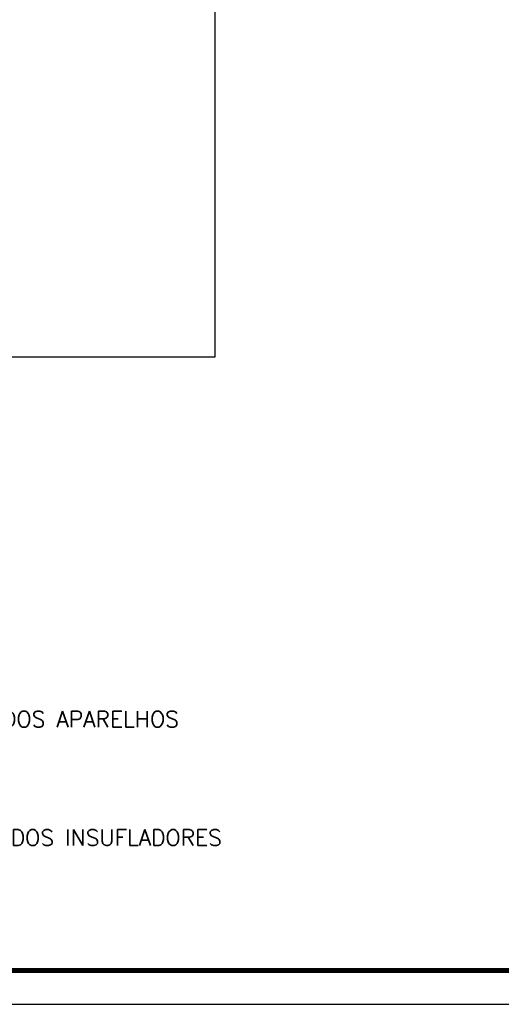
# Model space of a CAD drawing. Extents: x 40.7 to 137.4, y -250.8 to -221.5.
# Tile 202 of 256: x 76 to 80.8, y -250.8 to -241. Entities that reach past the tile are written whole.
import ezdxf

# ---------------------------------------------------------------- set-up
doc = ezdxf.new("R2010")
doc.units = 0
doc.header["$MEASUREMENT"] = 0
doc.layers.add('I-TEXTOS', color=2, linetype='CONTINUOUS', lineweight=25)
doc.layers.add('paredes1', color=8, linetype='CONTINUOUS')
doc.layers.add('PRANCHA', color=8, linetype='CONTINUOUS')
doc.styles.add('ROMANS', font='romans')

msp = doc.modelspace()

# ---------------------------------------------------------------- linework, layer by layer
at = {"layer": 'paredes1'}
msp.add_lwpolyline([(51.7914, -222.6594), (77.9018, -222.6594), (77.9018, -244.3781), (51.7914, -244.3781)], close=True, dxfattribs=at)
at = {"layer": 'PRANCHA'}
msp.add_line((49.511, -250.8315), (91.6921, -250.8315), dxfattribs=at)
at = {"layer": 'PRANCHA', "const_width": 0.0506}
msp.add_lwpolyline([(50.3546, -221.794), (50.3546, -250.494), (91.3546, -250.494), (91.3546, -221.794), (50.3546, -221.794)], dxfattribs=at)

# ---------------------------------------------------------------- texts
at = {"layer": 'I-TEXTOS', "color": 2, "style": 'ROMANS'}
for s, p in [('TOMADA ALTA PARA ALIMENTAÇÃO DOS APARELHOS', (72.126, -248.0677)), ('INTERRUPTOR PARA ACIONAMENTO DOS INSUFLADORES', (72.1168, -249.2496))]:
    msp.add_text(s, height=0.16, rotation=359.99932, dxfattribs=at).set_placement(p)

doc.saveas('drawing.dxf')
